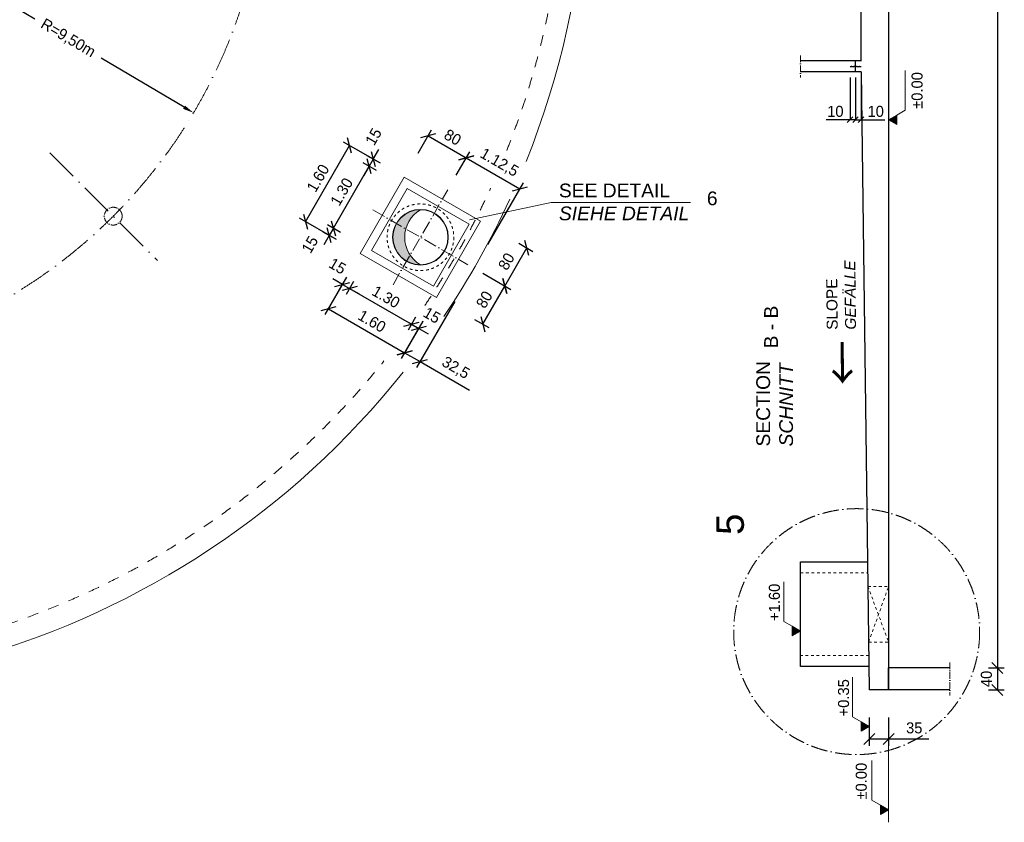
# Model space of a CAD drawing. Header units: millimetres. Extents: x -3395 to 5934498, y -177084 to 63013.
# Tile 36 of 121: x 195157 to 213042, y -101581 to -86998. Entities that reach past the tile are written whole.
import ezdxf

# ---------------------------------------------------------------- set-up
doc = ezdxf.new("R2010")
doc.units = ezdxf.units.MM
doc.linetypes.add('ACAD_ISO10W100', pattern=[18, 12, -3, 0, -3])
doc.linetypes.add('JIS_02_1.0', pattern=[2, 1, -1])
doc.layers.add('Bemaßung', color=7, linetype='Continuous', lineweight=9)
doc.layers.add('Beschriftung', color=7, linetype='Continuous', lineweight=9)
doc.styles.add('LBB3.5M1000', font='isocp.shx', dxfattribs={"height": 3.5})
doc.dimstyles.new('DIN', dxfattribs={"dimtxt": 2.5, "dimasz": 2.5, "dimexe": 1.25, "dimexo": 0.625, "dimtad": 1, "dimtih": 1, "dimdec": 4, "dimdsep": 46, "dimlunit": 6, "dimtxsty": 'Standard', "dimcen": 2.5, "dimadec": 0, "dimazin": 0, "dimtfac": 1, "dimtdec": 4, "dimtmove": 0, "dimatfit": 3, "dimfxl": 0, "dimtvp": 1, "dimtolj": 1, "dimtzin": 0, "dimarcsym": 0})

# ---------------------------------------------------------------- blocks, each defined once
blk = doc.blocks.new('*D201')
at = {"layer": 'Bemaßung', "color": 0, "lineweight": -2, "transparency": 16777216}
for p, q in [((190138, -83851), (195430, -86983)), ((198142, -88588), (196635, -87696))]:
    blk.add_line(p, q, dxfattribs=at)
at = {"layer": 'Bemaßung', "color": 0, "transparency": 16777216}
blk.add_solid([(198159, -88559), (198125, -88617), (198314, -88690)], dxfattribs=at)
at = {"layer": 'DEFPOINTS', "color": 0, "transparency": 16777216}
for p in [(190138, -83851), (198314, -88690)]:
    blk.add_point(p, dxfattribs=at)
at = {"layer": 'Bemaßung', "color": 0, "transparency": 16777216, "insert": (196032, -87340), "char_height": 200, "attachment_point": 5, "rotation": 329.3781}
blk.add_mtext('\\A1;R=9,50m', dxfattribs=at)
blk = doc.blocks.new('_Oblique')
at = {"color": 0, "linetype": 'ByBlock', "lineweight": -2}
blk.add_line((-0.5, -0.5), (0.5, 0.5), dxfattribs=at)
blk = doc.blocks.new('*D230')
at = {"layer": 'Bemaßung', "color": 0, "lineweight": -2, "transparency": 16777216}
for p, q in [((212755, -68926), (213042, -68926)), ((212917, -68926), (212917, -98776)), ((212755, -98776), (213042, -98776))]:
    blk.add_line(p, q, dxfattribs=at)
at = {"layer": 'DEFPOINTS', "color": 0, "transparency": 16777216}
for p in [(212055, -68926), (212055, -98776), (212917, -98776)]:
    blk.add_point(p, dxfattribs=at)
at = {"layer": 'Bemaßung', "color": 0, "lineweight": -2, "transparency": 16777216, "xscale": 200, "yscale": 200, "zscale": 200}
for p, rotation in [((212917, -68926), 90), ((212917, -98776), 270)]:
    blk.add_blockref('_Oblique', p, dxfattribs=dict(at, rotation=rotation))
at = {"layer": 'Bemaßung', "color": 0, "transparency": 16777216, "insert": (212717, -83851), "char_height": 200, "attachment_point": 5, "rotation": 90}
blk.add_mtext('\\A1;29.85', dxfattribs=at)
blk = doc.blocks.new('*D232')
at = {"layer": 'Bemaßung', "color": 0, "lineweight": -2, "transparency": 16777216}
for p, q in [((212755, -98776), (213042, -98776)), ((212917, -98776), (212917, -99176)), ((212755, -99176), (213042, -99176))]:
    blk.add_line(p, q, dxfattribs=at)
at = {"layer": 'DEFPOINTS', "color": 0, "transparency": 16777216}
for p in [(212055, -98776), (212055, -99176), (212917, -99176)]:
    blk.add_point(p, dxfattribs=at)
at = {"layer": 'Bemaßung', "color": 0, "lineweight": -2, "transparency": 16777216, "xscale": 200, "yscale": 200, "zscale": 200}
for p, rotation in [((212917, -98776), 90), ((212917, -99176), 270)]:
    blk.add_blockref('_Oblique', p, dxfattribs=dict(at, rotation=rotation))
at = {"layer": 'Bemaßung', "color": 0, "transparency": 16777216, "insert": (212717, -98976), "char_height": 200, "attachment_point": 5, "rotation": 90}
blk.add_mtext('\\A1;40', dxfattribs=at)
blk = doc.blocks.new('*D233')
at = {"layer": 'Bemaßung', "color": 0, "lineweight": -2, "transparency": 16777216}
for p, q in [((210590, -99676), (210590, -100191)), ((210940, -99676), (210940, -100191)), ((210590, -100066), (210940, -100066)), ((210940, -100066), (211673, -100066))]:
    blk.add_line(p, q, dxfattribs=at)
at = {"layer": 'DEFPOINTS', "color": 0, "transparency": 16777216}
for p in [(210590, -99176), (210940, -99176), (210590, -100066)]:
    blk.add_point(p, dxfattribs=at)
at = {"layer": 'Bemaßung', "color": 0, "lineweight": -2, "transparency": 16777216, "xscale": 200, "yscale": 200, "zscale": 200, "rotation": 180}
blk.add_blockref('_Oblique', (210590, -100066), dxfattribs=at)
at = {"layer": 'Bemaßung', "color": 0, "lineweight": -2, "transparency": 16777216, "xscale": 200, "yscale": 200, "zscale": 200}
blk.add_blockref('_Oblique', (210940, -100066), dxfattribs=at)
at = {"layer": 'Bemaßung', "color": 0, "transparency": 16777216, "insert": (211406, -99866), "char_height": 200, "attachment_point": 5}
blk.add_mtext('\\A1;35', dxfattribs=at)
blk = doc.blocks.new('*D272')
at = {"layer": 'Bemaßung', "color": 0, "lineweight": -2, "transparency": 16777216}
for p, q in [((201018, -91807), (200845, -91707)), ((201093, -91677), (200955, -91915)), ((201223, -91752), (201085, -91990)), ((201018, -91807), (201148, -91882)), ((201148, -91882), (201321, -91982))]:
    blk.add_line(p, q, dxfattribs=at)
at = {"layer": 'DEFPOINTS', "color": 0, "transparency": 16777216}
for p in [(201343, -91244), (201473, -91319), (201148, -91882)]:
    blk.add_point(p, dxfattribs=at)
at = {"layer": 'Bemaßung', "color": 0, "lineweight": -2, "transparency": 16777216, "xscale": 200, "yscale": 200, "zscale": 200}
for p, rotation in [((201018, -91807), 329.9999999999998), ((201148, -91882), 149.9999999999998)]:
    blk.add_blockref('_Oblique', p, dxfattribs=dict(at, rotation=rotation))
at = {"layer": 'Bemaßung', "color": 0, "transparency": 16777216, "insert": (200930, -91475), "char_height": 200, "attachment_point": 5, "rotation": 330}
blk.add_mtext('\\A1;15', dxfattribs=at)
blk = doc.blocks.new('*D273')
at = {"layer": 'Bemaßung', "color": 0, "lineweight": -2, "transparency": 16777216}
for p, q in [((201223, -91752), (201085, -91990)), ((201148, -91882), (202274, -92532)), ((202349, -92402), (202211, -92640))]:
    blk.add_line(p, q, dxfattribs=at)
at = {"layer": 'DEFPOINTS', "color": 0, "transparency": 16777216}
for p in [(201473, -91319), (202599, -91969), (202274, -92532)]:
    blk.add_point(p, dxfattribs=at)
at = {"layer": 'Bemaßung', "color": 0, "lineweight": -2, "transparency": 16777216, "xscale": 200, "yscale": 200, "zscale": 200}
for p, rotation in [((201148, -91882), 149.9999999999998), ((202274, -92532), 329.9999999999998)]:
    blk.add_blockref('_Oblique', p, dxfattribs=dict(at, rotation=rotation))
at = {"layer": 'Bemaßung', "color": 0, "transparency": 16777216, "insert": (201811, -92034), "char_height": 200, "attachment_point": 5, "rotation": 330}
blk.add_mtext('\\A1;1.30', dxfattribs=at)
blk = doc.blocks.new('*D274')
at = {"layer": 'Bemaßung', "color": 0, "lineweight": -2, "transparency": 16777216}
for p, q in [((201093, -91677), (200700, -92357)), ((200763, -92249), (202148, -93049)), ((202479, -92477), (202086, -93157))]:
    blk.add_line(p, q, dxfattribs=at)
at = {"layer": 'DEFPOINTS', "color": 0, "transparency": 16777216}
for p in [(201343, -91244), (202729, -92044), (202148, -93049)]:
    blk.add_point(p, dxfattribs=at)
at = {"layer": 'Bemaßung', "color": 0, "lineweight": -2, "transparency": 16777216, "xscale": 200, "yscale": 200, "zscale": 200}
for p, rotation in [((200763, -92249), 149.9999999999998), ((202148, -93049), 329.9999999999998)]:
    blk.add_blockref('_Oblique', p, dxfattribs=dict(at, rotation=rotation))
at = {"layer": 'Bemaßung', "color": 0, "transparency": 16777216, "insert": (201556, -92476), "char_height": 200, "attachment_point": 5, "rotation": 330}
blk.add_mtext('\\A1;1.60', dxfattribs=at)
blk = doc.blocks.new('*D275')
at = {"layer": 'Bemaßung', "color": 0, "lineweight": -2, "transparency": 16777216}
for p, q in [((203060, -92120), (202367, -93320)), ((202384, -92641), (202086, -93157)), ((202148, -93049), (202430, -93211)), ((202430, -93211), (203325, -93728))]:
    blk.add_line(p, q, dxfattribs=at)
at = {"layer": 'DEFPOINTS', "color": 0, "transparency": 16777216}
for p in [(203410, -91513), (202734, -92035), (202430, -93211)]:
    blk.add_point(p, dxfattribs=at)
at = {"layer": 'Bemaßung', "color": 0, "lineweight": -2, "transparency": 16777216, "xscale": 200, "yscale": 200, "zscale": 200}
for p, rotation in [((202148, -93049), 149.9999999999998), ((202430, -93211), 329.9999999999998)]:
    blk.add_blockref('_Oblique', p, dxfattribs=dict(at, rotation=rotation))
at = {"layer": 'Bemaßung', "color": 0, "transparency": 16777216, "insert": (203072, -93332), "char_height": 200, "attachment_point": 5, "rotation": 330}
blk.add_mtext('\\A1;32,5', dxfattribs=at)
blk = doc.blocks.new('*D276')
at = {"layer": 'Bemaßung', "color": 0, "lineweight": -2, "transparency": 16777216}
for p, q in [((202274, -92532), (202100, -92432)), ((202349, -92402), (202211, -92640)), ((202274, -92532), (202404, -92607)), ((202479, -92477), (202341, -92715)), ((202404, -92607), (202577, -92707))]:
    blk.add_line(p, q, dxfattribs=at)
at = {"layer": 'DEFPOINTS', "color": 0, "transparency": 16777216}
for p in [(202599, -91969), (202729, -92044), (202404, -92607)]:
    blk.add_point(p, dxfattribs=at)
at = {"layer": 'Bemaßung', "color": 0, "lineweight": -2, "transparency": 16777216, "xscale": 200, "yscale": 200, "zscale": 200}
for p, rotation in [((202274, -92532), 329.9999999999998), ((202404, -92607), 149.9999999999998)]:
    blk.add_blockref('_Oblique', p, dxfattribs=dict(at, rotation=rotation))
at = {"layer": 'Bemaßung', "color": 0, "transparency": 16777216, "insert": (202645, -92369), "char_height": 200, "attachment_point": 5, "rotation": 330}
blk.add_mtext('\\A1;15', dxfattribs=at)
blk = doc.blocks.new('*D277')
at = {"layer": 'Bemaßung', "color": 0, "lineweight": -2, "transparency": 16777216}
for p, q in [((200854, -90788), (200954, -90615)), ((200910, -90994), (200670, -90856)), ((200985, -90864), (200745, -90726)), ((200854, -90788), (200779, -90918)), ((200779, -90918), (200679, -91091))]:
    blk.add_line(p, q, dxfattribs=at)
at = {"layer": 'DEFPOINTS', "color": 0, "transparency": 16777216}
for p in [(200779, -90918), (201418, -91114), (201343, -91244)]:
    blk.add_point(p, dxfattribs=at)
at = {"layer": 'Bemaßung', "color": 0, "lineweight": -2, "transparency": 16777216, "xscale": 200, "yscale": 200, "zscale": 200}
for p, rotation in [((200854, -90788), 239.9999999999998), ((200779, -90918), 59.99999999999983)]:
    blk.add_blockref('_Oblique', p, dxfattribs=dict(at, rotation=rotation))
at = {"layer": 'Bemaßung', "color": 0, "transparency": 16777216, "insert": (200428, -91085), "char_height": 200, "attachment_point": 5, "rotation": 60}
blk.add_mtext('\\A1;15', dxfattribs=at)
blk = doc.blocks.new('*D278')
at = {"layer": 'Bemaßung', "color": 0, "lineweight": -2, "transparency": 16777216}
for p, q in [((201635, -89738), (201395, -89600)), ((200854, -90788), (201504, -89662)), ((200985, -90864), (200745, -90726))]:
    blk.add_line(p, q, dxfattribs=at)
at = {"layer": 'DEFPOINTS', "color": 0, "transparency": 16777216}
for p in [(201504, -89662), (202068, -89988), (201418, -91114)]:
    blk.add_point(p, dxfattribs=at)
at = {"layer": 'Bemaßung', "color": 0, "lineweight": -2, "transparency": 16777216, "xscale": 200, "yscale": 200, "zscale": 200}
for p, rotation in [((201504, -89662), 59.99999999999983), ((200854, -90788), 239.9999999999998)]:
    blk.add_blockref('_Oblique', p, dxfattribs=dict(at, rotation=rotation))
at = {"layer": 'Bemaßung', "color": 0, "transparency": 16777216, "insert": (201005, -90125), "char_height": 200, "attachment_point": 5, "rotation": 60}
blk.add_mtext('\\A1;1.30', dxfattribs=at)
blk = doc.blocks.new('*D279')
at = {"layer": 'Bemaßung', "color": 0, "lineweight": -2, "transparency": 16777216}
for p, q in [((201579, -89532), (201679, -89359)), ((201635, -89738), (201395, -89600)), ((201710, -89608), (201470, -89470)), ((201579, -89532), (201504, -89662)), ((201504, -89662), (201404, -89836))]:
    blk.add_line(p, q, dxfattribs=at)
at = {"layer": 'DEFPOINTS', "color": 0, "transparency": 16777216}
for p in [(201504, -89662), (202143, -89858), (202068, -89988)]:
    blk.add_point(p, dxfattribs=at)
at = {"layer": 'Bemaßung', "color": 0, "lineweight": -2, "transparency": 16777216, "xscale": 200, "yscale": 200, "zscale": 200}
for p, rotation in [((201579, -89532), 239.9999999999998), ((201504, -89662), 59.99999999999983)]:
    blk.add_blockref('_Oblique', p, dxfattribs=dict(at, rotation=rotation))
at = {"layer": 'Bemaßung', "color": 0, "transparency": 16777216, "insert": (201583, -89124), "char_height": 200, "attachment_point": 5, "rotation": 60}
blk.add_mtext('\\A1;15', dxfattribs=at)
blk = doc.blocks.new('*D280')
at = {"layer": 'Bemaßung', "color": 0, "lineweight": -2, "transparency": 16777216}
for p, q in [((201710, -89608), (201040, -89222)), ((200349, -90670), (201149, -89284)), ((200910, -90994), (200240, -90607))]:
    blk.add_line(p, q, dxfattribs=at)
at = {"layer": 'DEFPOINTS', "color": 0, "transparency": 16777216}
for p in [(201149, -89284), (202143, -89858), (201343, -91244)]:
    blk.add_point(p, dxfattribs=at)
at = {"layer": 'Bemaßung', "color": 0, "lineweight": -2, "transparency": 16777216, "xscale": 200, "yscale": 200, "zscale": 200}
for p, rotation in [((201149, -89284), 59.99999999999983), ((200349, -90670), 239.9999999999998)]:
    blk.add_blockref('_Oblique', p, dxfattribs=dict(at, rotation=rotation))
at = {"layer": 'Bemaßung', "color": 0, "transparency": 16777216, "insert": (200575, -89877), "char_height": 200, "attachment_point": 5, "rotation": 60}
blk.add_mtext('\\A1;1.60', dxfattribs=at)
blk = doc.blocks.new('*D281')
at = {"layer": 'Bemaßung', "color": 0, "lineweight": -2, "transparency": 16777216}
for p, q in [((203567, -91604), (204079, -91899)), ((203570, -92530), (203970, -91837)), ((203421, -92444), (203679, -92592))]:
    blk.add_line(p, q, dxfattribs=at)
at = {"layer": 'DEFPOINTS', "color": 0, "transparency": 16777216}
for p in [(202874, -91204), (203970, -91837), (202729, -92044)]:
    blk.add_point(p, dxfattribs=at)
at = {"layer": 'Bemaßung', "color": 0, "lineweight": -2, "transparency": 16777216, "xscale": 200, "yscale": 200, "zscale": 200}
for p, rotation in [((203970, -91837), 59.99999999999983), ((203570, -92530), 239.9999999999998)]:
    blk.add_blockref('_Oblique', p, dxfattribs=dict(at, rotation=rotation))
at = {"layer": 'Bemaßung', "color": 0, "transparency": 16777216, "insert": (203597, -92083), "char_height": 200, "attachment_point": 5, "rotation": 60}
blk.add_mtext('\\A1;80', dxfattribs=at)
blk = doc.blocks.new('*D282')
at = {"layer": 'Bemaßung', "color": 0, "lineweight": -2, "transparency": 16777216}
for p, q in [((203970, -91837), (204370, -91144)), ((204221, -91058), (204479, -91207)), ((203567, -91604), (204079, -91899))]:
    blk.add_line(p, q, dxfattribs=at)
at = {"layer": 'DEFPOINTS', "color": 0, "transparency": 16777216}
for p in [(203529, -90658), (202874, -91204), (204370, -91144)]:
    blk.add_point(p, dxfattribs=at)
at = {"layer": 'Bemaßung', "color": 0, "lineweight": -2, "transparency": 16777216, "xscale": 200, "yscale": 200, "zscale": 200}
for p, rotation in [((204370, -91144), 59.99999999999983), ((203970, -91837), 239.9999999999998)]:
    blk.add_blockref('_Oblique', p, dxfattribs=dict(at, rotation=rotation))
at = {"layer": 'Bemaßung', "color": 0, "transparency": 16777216, "insert": (203997, -91391), "char_height": 200, "attachment_point": 5, "rotation": 60}
blk.add_mtext('\\A1;80', dxfattribs=at)
blk = doc.blocks.new('*D283')
at = {"layer": 'Bemaßung', "color": 0, "lineweight": -2, "transparency": 16777216}
for p, q in [((202393, -89425), (202639, -89000)), ((202576, -89108), (203269, -89508)), ((203086, -89825), (203331, -89400))]:
    blk.add_line(p, q, dxfattribs=at)
at = {"layer": 'DEFPOINTS', "color": 0, "transparency": 16777216}
for p in [(203269, -89508), (202143, -89858), (202836, -90258)]:
    blk.add_point(p, dxfattribs=at)
at = {"layer": 'Bemaßung', "color": 0, "lineweight": -2, "transparency": 16777216, "xscale": 200, "yscale": 200, "zscale": 200}
for p, rotation in [((202576, -89108), 149.9999999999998), ((203269, -89508), 329.9999999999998)]:
    blk.add_blockref('_Oblique', p, dxfattribs=dict(at, rotation=rotation))
at = {"layer": 'Bemaßung', "color": 0, "transparency": 16777216, "insert": (203022, -89135), "char_height": 200, "attachment_point": 5, "rotation": 330}
blk.add_mtext('\\A1;80', dxfattribs=at)
blk = doc.blocks.new('*D284')
at = {"layer": 'Bemaßung', "color": 0, "lineweight": -2, "transparency": 16777216}
for p, q in [((203086, -89825), (203331, -89400)), ((203269, -89508), (204243, -90071)), ((203660, -91080), (204306, -89962))]:
    blk.add_line(p, q, dxfattribs=at)
at = {"layer": 'DEFPOINTS', "color": 0, "transparency": 16777216}
for p in [(204243, -90071), (202836, -90258), (203410, -91513)]:
    blk.add_point(p, dxfattribs=at)
at = {"layer": 'Bemaßung', "color": 0, "lineweight": -2, "transparency": 16777216, "xscale": 200, "yscale": 200, "zscale": 200}
for p, rotation in [((203269, -89508), 149.9999999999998), ((204243, -90071), 329.9999999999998)]:
    blk.add_blockref('_Oblique', p, dxfattribs=dict(at, rotation=rotation))
at = {"layer": 'Bemaßung', "color": 0, "transparency": 16777216, "insert": (203864, -89602), "char_height": 200, "attachment_point": 5, "rotation": 330}
blk.add_mtext('\\A1;1.12,5', dxfattribs=at)
blk = doc.blocks.new('*D303')
at = {"layer": 'Bemaßung', "color": 0, "lineweight": -2, "transparency": 16777216}
for p, q in [((210340, -88047), (210340, -88815)), ((210440, -88047), (210440, -88815)), ((210340, -88815), (210440, -88815)), ((210440, -88815), (210873, -88815))]:
    blk.add_line(p, q, dxfattribs=at)
at = {"layer": 'DEFPOINTS', "color": 0, "transparency": 16777216}
for p in [(210340, -87847), (210440, -87847), (210340, -88815)]:
    blk.add_point(p, dxfattribs=at)
at = {"layer": 'Bemaßung', "color": 0, "lineweight": -2, "transparency": 16777216, "xscale": 100, "yscale": 100, "zscale": 100, "rotation": 180}
blk.add_blockref('_Oblique', (210340, -88815), dxfattribs=at)
at = {"layer": 'Bemaßung', "color": 0, "lineweight": -2, "transparency": 16777216, "xscale": 100, "yscale": 100, "zscale": 100}
blk.add_blockref('_Oblique', (210440, -88815), dxfattribs=at)
at = {"layer": 'Bemaßung', "color": 0, "transparency": 16777216, "insert": (210706, -88665), "char_height": 200, "attachment_point": 5}
blk.add_mtext('\\A1;10', dxfattribs=at)
blk = doc.blocks.new('*D304')
at = {"layer": 'Bemaßung', "color": 0, "lineweight": -2, "transparency": 16777216}
for p, q in [((210240, -88047), (210240, -88815)), ((210340, -88047), (210340, -88815)), ((210240, -88815), (209806, -88815)), ((210340, -88815), (210240, -88815))]:
    blk.add_line(p, q, dxfattribs=at)
at = {"layer": 'DEFPOINTS', "color": 0, "transparency": 16777216}
for p in [(210240, -87847), (210340, -87847), (210340, -88815)]:
    blk.add_point(p, dxfattribs=at)
at = {"layer": 'Bemaßung', "color": 0, "lineweight": -2, "transparency": 16777216, "xscale": 100, "yscale": 100, "zscale": 100, "rotation": 180}
blk.add_blockref('_Oblique', (210240, -88815), dxfattribs=at)
at = {"layer": 'Bemaßung', "color": 0, "lineweight": -2, "transparency": 16777216, "xscale": 100, "yscale": 100, "zscale": 100}
blk.add_blockref('_Oblique', (210340, -88815), dxfattribs=at)
at = {"layer": 'Bemaßung', "color": 0, "transparency": 16777216, "insert": (209973, -88665), "char_height": 200, "attachment_point": 5}
blk.add_mtext('\\A1;10', dxfattribs=at)

msp = doc.modelspace()

# ---------------------------------------------------------------- hatches: boundary and pattern name
at = {"layer": 'Bemaßung'}
h = msp.add_hatch(color=256, dxfattribs=at)
h.dxf.hatch_style = 1
h.paths.add_polyline_path([(210939.72116, -88817.02229), (211088.41036, -88731.17654), (211088.41036, -88902.86803)])
h = msp.add_hatch(color=256, dxfattribs=at)
h.dxf.hatch_style = 1
h.paths.add_polyline_path([(202436.00605, -90451.186, 0.1316524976), (202186.00605, -90518.17329), (202248.96366, -90627.21907, -0.1120754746)])
h.paths.add_polyline_path([(202248.96366, -90627.21907), (202186.00605, -90518.17329, 0.2679491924), (201936.00605, -90951.186, 0.1316524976), (202002.99335, -91201.186), (202170.67119, -91104.37715, -0.2183019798)])
h.paths.add_polyline_path([(202170.67119, -91104.37715), (202002.99335, -91201.186, 0.2679491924), (202436.00605, -91451.186, -0.1953552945)])
h = msp.add_hatch(color=256, dxfattribs=at)
h.dxf.hatch_style = 1
h.paths.add_polyline_path([(209339.72116, -98105.48318), (209191.03196, -98019.63743), (209191.03196, -98191.32893)])
h = msp.add_hatch(color=256, dxfattribs=at)
h.dxf.hatch_style = 1
h.paths.add_polyline_path([(210589.72116, -99839.59961), (210441.03196, -99753.75387), (210441.03196, -99925.44536)])
h = msp.add_hatch(color=256, dxfattribs=at)
h.dxf.hatch_style = 1
h.paths.add_polyline_path([(210939.72116, -101354.79953), (210791.03196, -101268.95378), (210791.03196, -101440.64528)])

# ---------------------------------------------------------------- linework, layer by layer
for p, q in [((210439.72116, -87754.08805), (210439.72116, -79954.08805)), ((210939.72116, -83850.79137), (210939.72116, -98775.79137)), ((210439.72116, -87747.49468), (209339.72116, -87747.49468)), ((210339.72116, -87947.49468), (210339.72116, -87747.49468)), ((210439.72116, -87947.49468), (209339.72116, -87947.49468)), ((210239.72116, -87847.49468), (210259.54823, -87847.49468)), ((210269.54823, -87847.49468), (210309.54823, -87847.49468)), ((210319.54823, -87847.49468), (210359.8941, -87847.49468)), ((210369.8941, -87847.49468), (210409.8941, -87847.49468)), ((210419.8941, -87847.49468), (210439.72116, -87847.49468)), ((210439.72116, -87947.49468), (210589.72116, -99175.79137)), ((209339.72116, -98750.79137), (209339.72116, -96850.79137)), ((209339.72116, -96850.79137), (210558.66124, -96850.79137)), ((210584.04354, -98750.79137), (209339.72116, -98750.79137)), ((210931.72116, -98775.79137), (210931.72116, -99175.79137)), ((210931.72116, -98775.79137), (210939.72116, -98775.79137)), ((212055.2486, -98775.79137), (210939.72116, -98775.79137)), ((210939.72116, -98775.79137), (210939.72116, -99175.79137)), ((212055.2486, -99175.79137), (210589.72116, -99175.79137))]:
    msp.add_line(p, q)
at = {"linetype": 'ACAD_ISO10W100', "lineweight": 18, "ltscale": 10}
for p, q in [((209339.72116, -87647.49468), (209339.72116, -88047.49468)), ((212055.2486, -98675.79137), (212055.2486, -99275.79137))]:
    msp.add_line(p, q, dxfattribs=at)
at = {"linetype": 'ACAD_ISO10W100', "lineweight": 18, "ltscale": 50}
msp.add_line((195704.56269, -89416.9263), (197658.56352, -91370.92714), dxfattribs=at)
at = {"linetype": 'ACAD_ISO10W100', "lineweight": 18, "ltscale": 20}
for p, q in [((201937.96753, -91813.81402), (202934.04457, -90088.55797)), ((201573.37803, -90453.14747), (203298.63407, -91449.22452))]:
    msp.add_line(p, q, dxfattribs=at)
at = {"linetype": 'JIS_02_1.0', "lineweight": 18, "ltscale": 50}
for p, q in [((209339.72116, -97050.79137), (210558.66124, -97050.79137)), ((210564.59156, -97294.70747), (210939.72116, -97294.70747)), ((210564.59156, -97294.70747), (210939.72116, -98306.70747)), ((210578.11098, -98306.70747), (210939.72116, -97294.70747)), ((210578.11098, -98306.70747), (210939.72116, -98306.70747)), ((210581.37172, -98550.79137), (209339.72116, -98550.79137))]:
    msp.add_line(p, q, dxfattribs=at)
at = {"lineweight": 18, "ltscale": 10}
for points in [[(202142.92797, -89858.21686), (203528.56862, -90658.21686), (202728.56862, -92043.8575), (201342.92797, -91243.8575)], [(201547.83178, -91188.95369), (202673.66481, -91838.95369), (203323.66481, -90713.12067), (202197.83178, -90063.12067)]]:
    msp.add_lwpolyline(points, close=True, dxfattribs=at)
at = {"linetype": 'ACAD_ISO10W100', "lineweight": 18, "ltscale": 50}
msp.add_circle((190138.42775, -83850.79137), 9500, dxfattribs=at)
for centre in [(210264.54823, -87847.49468), (210314.54823, -87847.49468), (210364.8941, -87847.49468), (210414.8941, -87847.49468)]:
    msp.add_circle(centre, 5)
at = {"linetype": 'ACAD_ISO10W100', "lineweight": 18, "ltscale": 10}
msp.add_circle((196855.94217, -90568.30579), 161.95, dxfattribs=at)
at = {"linetype": 'JIS_02_1.0', "lineweight": 18, "ltscale": 50}
msp.add_circle((202436.00605, -90951.186), 606, dxfattribs=at)
at = {"lineweight": 9, "ltscale": 10}
for radius in [506, 500]:
    msp.add_circle((202436.00605, -90951.186), radius, dxfattribs=at)
at = {"linetype": 'ACAD_ISO10W100', "lineweight": 18, "ltscale": 25}
msp.add_circle((210360.15999, -98116.06425), 2233.99541, dxfattribs=at)
at = {"lineweight": 18, "ltscale": 10}
for start, end in [(338.065120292, 15.489658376), (180, 321.451728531), (326.134436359, 335.274756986)]:
    msp.add_arc((190138.42775, -83850.79137), 15325, start, end, dxfattribs=at)
at = {"linetype": 'JIS_02_1.0', "lineweight": 18, "ltscale": 200}
for start, end in [(338.282769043, 15.091877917), (326.030672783, 335.416541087), (257.998832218, 321.220843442)]:
    msp.add_arc((190138.42775, -83850.79137), 14925, start, end, dxfattribs=at)
at = {"lineweight": 9, "ltscale": 10}
msp.add_arc((202730.21897, -90951.186), 580.13898, 120.473655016, 239.526344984, dxfattribs=at)
at = {"layer": 'Bemaßung'}
for p, q in [((211242.12249, -88642.4308), (211242.12249, -87921.2778)), ((211088.41036, -88731.17654), (211242.12249, -88642.4308)), ((209037.31983, -97930.89169), (209037.31983, -97209.7387)), ((209191.03196, -98019.63743), (209037.31983, -97930.89169)), ((210287.31983, -99665.00812), (210287.31983, -98943.85513)), ((210441.03196, -99753.75387), (210287.31983, -99665.00812)), ((210939.72116, -101580.8348), (210939.72116, -100096.82183)), ((210637.31983, -101180.20804), (210637.31983, -100459.05505)), ((210791.03196, -101268.95378), (210637.31983, -101180.20804))]:
    msp.add_line(p, q, dxfattribs=at)
for points in [[(210939.72116, -88817.02229), (211088.41036, -88731.17654), (211088.41036, -88902.86803)], [(209339.72116, -98105.48318), (209191.03196, -98019.63743), (209191.03196, -98191.32893)], [(210589.72116, -99839.59961), (210441.03196, -99753.75387), (210441.03196, -99925.44536)], [(210939.72116, -101354.79953), (210791.03196, -101268.95378), (210791.03196, -101440.64528)]]:
    msp.add_lwpolyline(points, close=True, dxfattribs=at)
at = {"layer": 'Beschriftung'}
for p, q in [((204807.90325, -90317.65417), (203324.82042, -90633.30391)), ((207341.7482, -90317.65417), (204807.90325, -90317.65417))]:
    msp.add_line(p, q, dxfattribs=at)

# ---------------------------------------------------------------- texts
at = {"attachment_point": 1, "rotation": 90.64495339, "style": 'LBB3.5M1000'}
for s, insert, char_height, width in [('{\\fArial|b0|i0|c0|p34;SLOPE\\fMS Shell Dlg|b0|i0|c0|p0;\\P\\fArial|b0|i1|c0|p34;GEFÄLLE}', (209816.05408, -92634.089), 200, 2581.8064933), ('{\\fSimSun|b0|i0|c134|p2;←}', (209814.8639, -93643.35522), 600, 757.9614593)]:
    msp.add_mtext(s, dxfattribs=dict(at, insert=insert, char_height=char_height, width=width))
at = {"layer": 'Bemaßung', "char_height": 200, "attachment_point": 5, "rotation": 90}
for s, insert in [('\\A1;%%P0.00', (211458.45373, -88284.29823)), ('\\A1;+1.60', (208866.35135, -97584.09137)), ('\\A1;+0.35', (210122.77636, -99318.20781)), ('\\A1;%%P0.00', (210444.18747, -100833.40772))]:
    msp.add_mtext(s, dxfattribs=dict(at, insert=insert))
at = {"layer": 'Beschriftung', "char_height": 250, "attachment_point": 1, "style": 'LBB3.5M1000'}
for s, insert, width in [('{\\fArial|b0|i0|c0|p34;SEE DETAIL\\P\\fArial|b0|i1|c0|p34;SIEHE DETAIL}', (204951.3993, -89975.95001), 3443.0793233), ('{\\fArial|b0|i0|c0|p34;6}', (207639.42881, -90119.067), 288.9441573)]:
    msp.add_mtext(s, dxfattribs=dict(at, insert=insert, width=width))
at = {"layer": 'Beschriftung', "attachment_point": 1, "rotation": 90, "style": 'LBB3.5M1000'}
for s, insert, char_height, width in [('{\\fArial|b0|i0|c0|p34;B - B}', (208679.5457, -92970.03166), 250, 1727.9872427), ('{\\fArial|b0|i0|c0|p34;SECTION\\P\\fArial|b0|i1|c0|p34;SCHNITT}', (208536.42871, -94752.78419), 250, 3443.0793233), ('{\\fArial|b0|i0|c0|p34;5}', (207810.82192, -96360.16675), 500, 335.8461916)]:
    msp.add_mtext(s, dxfattribs=dict(at, insert=insert, char_height=char_height, width=width))

# ---------------------------------------------------------------- dimensions: what is measured, and where the dimension line sits
at = {"layer": 'Bemaßung'}
for base, p1, p2, angle, text, override, picture, middle in [((212916.96043, -98775.79137), (212055.2486, -68925.79137), (212055.2486, -98775.79137), 90, '29.85', {"dimscale": 100, "dimtxt": 2, "dimasz": 2, "dimexo": 7, "dimgap": 1, "dimtih": 0, "dimblk1": 'Oblique', "dimblk2": 'Oblique', "dimsah": 1, "dimtmove": 2}, '*D230', (212716.96043, -83850.79137)), ((203268.87425, -89508.02071), (202142.92797, -89858.21686), (202835.74829, -90258.21686), 330, '80', {"dimscale": 100, "dimtxt": 2, "dimasz": 2, "dimexo": 5, "dimgap": 1, "dimtih": 0, "dimblk1": 'Oblique', "dimblk2": 'Oblique', "dimsah": 1, "dimtmove": 2}, '*D283', (203022.46408, -89134.81562)), ((201148.66665, -89284.17982), (201342.92797, -91243.8575), (202142.92797, -89858.21686), 60, '1.60', {"dimscale": 100, "dimtxt": 2, "dimasz": 2, "dimexo": 5, "dimgap": 1, "dimtih": 0, "dimblk1": 'Oblique', "dimblk2": 'Oblique', "dimsah": 1, "dimtmove": 2}, '*D280', (200575.46157, -89877.00014)), ((204243.22653, -90070.56326), (202835.74829, -90258.21686), (203410.26706, -91513.29137), 330, '1.12,5', {"dimscale": 100, "dimtxt": 2, "dimasz": 2, "dimexo": 5, "dimgap": 1, "dimtih": 0, "dimblk1": 'Oblique', "dimblk2": 'Oblique', "dimsah": 1, "dimtmove": 2}, '*D284', (203864.38372, -89601.65314)), ((201503.5949, -89662.30282), (201417.92797, -91113.95369), (202067.92797, -89988.12067), 60, '1.30', {"dimscale": 100, "dimtxt": 2, "dimasz": 2, "dimexo": 5, "dimgap": 1, "dimtih": 0, "dimblk1": 'Oblique', "dimblk2": 'Oblique', "dimsah": 1, "dimtmove": 2}, '*D278', (201005.38982, -90125.21933)), ((204370.2654, -91144.17072), (202874.2149, -91204.186), (203528.56862, -90658.21686), 60, '80', {"dimscale": 100, "dimtxt": 2, "dimasz": 2, "dimexo": 8, "dimgap": 1, "dimtih": 0, "dimblk1": 'Oblique', "dimblk2": 'Oblique', "dimsah": 1, "dimtmove": 2}, '*D282', (203997.06032, -91390.58088)), ((203970.2654, -91836.99104), (202728.56862, -92043.8575), (202874.2149, -91204.186), 60, '80', {"dimscale": 100, "dimtxt": 2, "dimasz": 2, "dimexo": 8, "dimgap": 1, "dimtih": 0, "dimblk1": 'Oblique', "dimblk2": 'Oblique', "dimsah": 1, "dimtmove": 2}, '*D281', (203597.06032, -92083.40121)), ((202148.41156, -93048.71901), (201342.92797, -91243.8575), (202728.56862, -92043.8575), 330, '1.60', {"dimscale": 100, "dimtxt": 2, "dimasz": 2, "dimexo": 5, "dimgap": 1, "dimtih": 0, "dimblk1": 'Oblique', "dimblk2": 'Oblique', "dimsah": 1, "dimtmove": 2}, '*D274', (201555.59123, -92475.51393)), ((202273.68161, -92531.74491), (201472.83178, -91318.8575), (202598.66481, -91968.8575), 330, '1.30', {"dimscale": 100, "dimtxt": 2, "dimasz": 2, "dimexo": 5, "dimgap": 1, "dimtih": 0, "dimblk1": 'Oblique', "dimblk2": 'Oblique', "dimsah": 1, "dimtmove": 2}, '*D273', (201810.7651, -92033.53983)), ((202429.94351, -93211.26156), (202733.66479, -92035.03067), (203410.26706, -91513.29137), 330, '32,5', {"dimscale": 100, "dimtxt": 2, "dimasz": 2, "dimexo": 7, "dimgap": 1, "dimtih": 0, "dimblk1": 'Oblique', "dimblk2": 'Oblique', "dimsah": 1, "dimtmove": 0}, '*D275', (203072.32584, -93331.95606))]:
    dim = msp.add_linear_dim(base=base, p1=p1, p2=p2, angle=angle, text=text, dimstyle='DIN', override=override, dxfattribs=at)
    dim.commit()
    dim.dimension.update_dxf_attribs({"geometry": picture, "text_midpoint": middle})
dim = msp.add_radius_dim(center=(190138.42775, -83850.79137), mpoint=(198313.63197, -88689.80325), text='R=9,50m', dimstyle='DIN', override={"dimscale": 100, "dimtxt": 2, "dimasz": 2, "dimexo": 2, "dimgap": 1, "dimtih": 0, "dimblk1": 'Oblique', "dimsah": 1, "dimtmove": 2}, dxfattribs=at)
dim.commit()
dim.dimension.update_dxf_attribs({"geometry": '*D201', "text_midpoint": (196032.38905, -87339.50528), "dimtype": 164})
dim = msp.add_linear_dim(base=(210339.72116, -88814.50143), p1=(210239.72116, -87847.49468), p2=(210339.72116, -87847.49468), text='10', dimstyle='DIN', override={"dimscale": 100, "dimtxt": 2, "dimasz": 1, "dimexe": 0, "dimexo": 2, "dimgap": 0.5, "dimtih": 0, "dimdec": 2, "dimblk1": 'Oblique', "dimblk2": 'Oblique', "dimsah": 1}, dxfattribs=at)
dim.commit()
dim.dimension.update_dxf_attribs({"geometry": '*D304', "text_midpoint": (209973.05449, -88814.50143), "dimtype": 160})
for base, p1, p2, angle, text, override, picture, middle in [((210339.72116, -88814.50143), (210439.72116, -87847.49468), (210339.72116, -87847.49468), 180, '10', {"dimscale": 100, "dimtxt": 2, "dimasz": 1, "dimexe": 0, "dimexo": 2, "dimgap": 0.5, "dimtih": 0, "dimdec": 2, "dimblk1": 'Oblique', "dimblk2": 'Oblique', "dimsah": 1}, '*D303', (210706.38783, -88814.50143)), ((201503.5949, -89662.30282), (202142.92797, -89858.21686), (202067.92797, -89988.12067), 60, '15', {"dimscale": 100, "dimtxt": 2, "dimasz": 2, "dimexo": 5, "dimgap": 1, "dimtih": 0, "dimblk1": 'Oblique', "dimblk2": 'Oblique', "dimsah": 1, "dimtmove": 2}, '*D279', (201583.45239, -89123.9154)), ((200778.5949, -90918.03966), (201417.92797, -91113.95369), (201342.92797, -91243.8575), 60, '15', {"dimscale": 100, "dimtxt": 2, "dimasz": 2, "dimexo": 5, "dimgap": 1, "dimtih": 0, "dimblk1": 'Oblique', "dimblk2": 'Oblique', "dimsah": 1, "dimtmove": 2}, '*D277', (200427.50318, -91085.00819)), ((201147.84859, -91881.74491), (201342.92797, -91243.8575), (201472.83178, -91318.8575), 330, '15', {"dimscale": 100, "dimtxt": 2, "dimasz": 2, "dimexo": 5, "dimgap": 1, "dimtih": 0, "dimblk1": 'Oblique', "dimblk2": 'Oblique', "dimsah": 1, "dimtmove": 2}, '*D272', (200930.31479, -91474.86581)), ((202403.58542, -92606.74491), (202598.66481, -91968.8575), (202728.56862, -92043.8575), 330, '15', {"dimscale": 100, "dimtxt": 2, "dimasz": 2, "dimexo": 5, "dimgap": 1, "dimtih": 0, "dimblk1": 'Oblique', "dimblk2": 'Oblique', "dimsah": 1, "dimtmove": 2}, '*D276', (202645.03719, -92369.41739)), ((212916.96043, -99175.79137), (212055.2486, -98775.79137), (212055.2486, -99175.79137), 90, '40', {"dimscale": 100, "dimtxt": 2, "dimasz": 2, "dimexo": 7, "dimgap": 1, "dimtih": 0, "dimblk1": 'Oblique', "dimblk2": 'Oblique', "dimsah": 1, "dimtmove": 2}, '*D232', (212716.96043, -98975.79137)), ((210589.72116, -100066.03165), (210939.72116, -99175.79137), (210589.72116, -99175.79137), 180, '35', {"dimscale": 100, "dimtxt": 2, "dimasz": 2, "dimexo": 5, "dimgap": 1, "dimtih": 0, "dimblk1": 'Oblique', "dimblk2": 'Oblique', "dimsah": 1}, '*D233', (211406.38783, -100066.03165))]:
    dim = msp.add_linear_dim(base=base, p1=p1, p2=p2, angle=angle, text=text, dimstyle='DIN', override=override, dxfattribs=at)
    dim.commit()
    dim.dimension.update_dxf_attribs({"geometry": picture, "text_midpoint": middle, "dimtype": 160})

doc.saveas('drawing.dxf')
